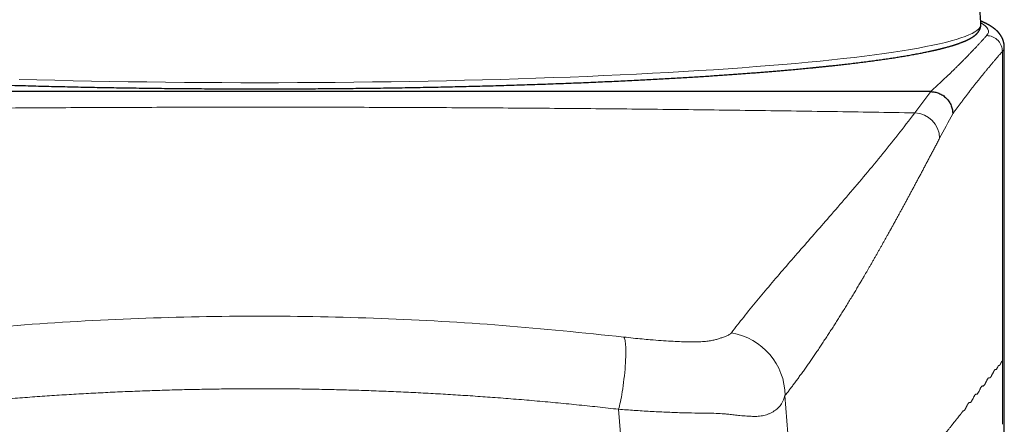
# Model space of a CAD drawing. Header units: millimetres. Extents: x 8 to 524, y 12 to 399.
# Tile 121 of 133: x 266 to 297, y 349 to 362. Entities that reach past the tile are written whole.
import ezdxf

# ---------------------------------------------------------------- set-up
doc = ezdxf.new("R2010")
doc.units = ezdxf.units.MM

msp = doc.modelspace()

# ---------------------------------------------------------------- linework, layer by layer
at = {"color": 7, "linetype": 'Continuous', "lineweight": 30}
for p, q in [((296.403, 361.883), (296.403, 361.883)), ((297.143, 263.012), (297.143, 361.154)), ((294.817, 359.749), (252.453, 359.749))]:
    msp.add_line(p, q, dxfattribs=at)
at = {"color": 252, "linetype": 'Continuous', "lineweight": 0}
for p, q in [((297.082, 361.018), (297.082, 351.238)), ((294.313, 359.077), (294.818, 359.749)), ((297.082, 349.247), (297.082, 351.237)), ((290.218, 350.152), (290.763, 343.248)), ((285.692, 340.51), (284.965, 349.721))]:
    msp.add_line(p, q, dxfattribs=at)
at = {"color": 252, "linetype": 'Continuous', "lineweight": 0, "flags": 128}
for points in [[(273.635, 360.031), (274.231, 360.032), (274.827, 360.034), (275.421, 360.037), (276.015, 360.041), (276.607, 360.047), (277.197, 360.054), (277.784, 360.062), (278.369, 360.072), (278.95, 360.082), (279.528, 360.094), (280.101, 360.107), (280.671, 360.122), (281.235, 360.137), (281.794, 360.154), (282.348, 360.172), (282.896, 360.191), (283.437, 360.211), (283.971, 360.232), (284.499, 360.255), (285.019, 360.278), (285.531, 360.303), (286.035, 360.329), (286.531, 360.356), (287.018, 360.383), (287.495, 360.412), (287.963, 360.442), (288.422, 360.473), (288.87, 360.505), (289.307, 360.538), (289.734, 360.571), (290.15, 360.606), (290.555, 360.641), (290.948, 360.678), (291.329, 360.715), (291.698, 360.753), (292.055, 360.791), (292.399, 360.831), (292.73, 360.871), (293.048, 360.912), (293.353, 360.953), (293.644, 360.995), (293.921, 361.038), (294.185, 361.081), (294.434, 361.125), (294.67, 361.169), (294.891, 361.214), (295.097, 361.259), (295.289, 361.305), (295.465, 361.351), (295.627, 361.398), (295.774, 361.445), (295.905, 361.492), (296.022, 361.539), (296.123, 361.586), (296.208, 361.634), (296.278, 361.682), (296.333, 361.73), (296.372, 361.778), (296.395, 361.827), (296.403, 361.875), (296.403, 361.883)], [(266.035, 360.137), (266.599, 360.122), (267.169, 360.107), (267.742, 360.094), (268.32, 360.082), (268.901, 360.072), (269.486, 360.062), (270.073, 360.054), (270.663, 360.047), (271.255, 360.041), (271.849, 360.037), (272.443, 360.034), (273.039, 360.032), (273.635, 360.031)]]:
    msp.add_lwpolyline(points, dxfattribs=at)
at = {"color": 252, "linetype": 'Continuous', "lineweight": 0}
for centre, radius, start, end in [((294.293, 358.271), 0.807, 0.33, 88.5703), ((334.492, 337.65), 44.466, 151.231, 152.3643), ((288.21, 350.148), 2.009, 0.1286, 80.9392)]:
    msp.add_arc(centre, radius, start, end, dxfattribs=at)
msp.add_ellipse((273.635, 361.652), major_axis=(23.007, 0), ratio=0.080972, start_param=6.211589, end_param=6.428162, dxfattribs=at)
at = {"color": 7, "linetype": 'Continuous', "lineweight": 30}
for points, knots in [([(296.403, 361.883), (296.401, 361.918), (296.395, 362.02), (296.384, 362.188), (296.37, 362.388), (296.354, 362.587), (296.336, 362.786), (296.316, 362.986), (296.295, 363.183), (296.28, 363.314), (296.272, 363.379)], [0, 0, 0, 0, 0.0703373, 0.2035415, 0.3367511, 0.4699669, 0.603188, 0.7364136, 0.8696432, 1, 1, 1, 1]), ([(250.867, 361.883), (250.867, 361.878), (250.867, 361.869), (250.867, 361.856), (250.867, 361.844), (250.868, 361.833), (250.869, 361.823), (250.87, 361.815), (250.871, 361.808), (250.872, 361.803), (250.873, 361.799), (250.874, 361.795), (250.875, 361.792), (250.875, 361.788), (250.876, 361.784), (250.878, 361.778), (250.879, 361.772), (250.882, 361.764), (250.884, 361.755), (250.887, 361.746), (250.891, 361.737), (250.894, 361.728), (250.898, 361.72), (250.902, 361.709), (250.908, 361.698), (250.915, 361.685), (250.922, 361.673), (250.929, 361.662), (250.936, 361.651), (250.943, 361.64), (250.951, 361.63), (250.958, 361.621), (250.965, 361.612), (250.972, 361.604), (250.979, 361.596), (250.986, 361.589), (250.992, 361.582), (250.999, 361.576), (251.006, 361.569), (251.013, 361.562), (251.02, 361.555), (251.028, 361.549), (251.034, 361.543), (251.04, 361.538), (251.046, 361.533), (251.052, 361.528), (251.058, 361.523), (251.064, 361.518), (251.071, 361.513), (251.079, 361.507), (251.086, 361.502), (251.092, 361.497), (251.099, 361.493), (251.104, 361.489), (251.109, 361.485), (251.114, 361.482), (251.118, 361.479), (251.122, 361.477), (251.128, 361.473), (251.134, 361.469), (251.142, 361.464), (251.15, 361.459), (251.159, 361.453), (251.167, 361.448), (251.176, 361.443), (251.184, 361.438), (251.193, 361.433), (251.201, 361.428), (251.21, 361.424), (251.218, 361.419), (251.227, 361.415), (251.235, 361.41), (251.244, 361.405), (251.253, 361.401), (251.262, 361.396), (251.272, 361.391), (251.283, 361.386), (251.293, 361.381), (251.302, 361.377), (251.31, 361.373), (251.319, 361.369), (251.327, 361.365), (251.336, 361.361), (251.347, 361.356), (251.358, 361.351), (251.371, 361.345), (251.385, 361.339), (251.399, 361.333), (251.418, 361.325), (251.442, 361.316), (251.471, 361.304), (251.5, 361.293), (251.528, 361.283), (251.557, 361.272), (251.584, 361.263), (251.608, 361.255), (251.63, 361.247), (251.651, 361.24), (251.672, 361.233), (251.694, 361.226), (251.717, 361.219), (251.741, 361.211), (251.765, 361.204), (251.791, 361.196), (251.818, 361.188), (251.845, 361.18), (251.873, 361.172), (251.9, 361.165), (251.925, 361.158), (251.948, 361.151), (251.972, 361.145), (251.996, 361.138), (252.02, 361.132), (252.043, 361.126), (252.063, 361.121), (252.081, 361.116), (252.096, 361.112), (252.11, 361.109), (252.122, 361.106), (252.134, 361.103), (252.148, 361.099), (252.165, 361.095), (252.187, 361.09), (252.214, 361.083), (252.246, 361.076), (252.283, 361.067), (252.321, 361.058), (252.361, 361.049), (252.402, 361.04), (252.445, 361.031), (252.49, 361.021), (252.538, 361.011), (252.589, 361), (252.643, 360.989), (252.702, 360.977), (252.767, 360.965), (252.827, 360.953), (252.877, 360.944), (252.915, 360.937), (252.951, 360.93), (252.982, 360.924), (253.01, 360.919), (253.035, 360.915), (253.059, 360.911), (253.079, 360.907), (253.096, 360.904), (253.111, 360.901), (253.122, 360.899), (253.132, 360.898), (253.141, 360.896), (253.151, 360.894), (253.16, 360.893), (253.172, 360.891), (253.187, 360.888), (253.206, 360.885), (253.227, 360.881), (253.25, 360.877), (253.277, 360.873), (253.307, 360.868), (253.339, 360.863), (253.374, 360.857), (253.424, 360.849), (253.489, 360.838), (253.59, 360.822), (253.715, 360.803), (253.873, 360.78), (254.043, 360.755), (254.226, 360.73), (254.414, 360.705), (254.584, 360.683), (254.732, 360.665), (254.854, 360.65), (254.975, 360.635), (255.095, 360.621), (255.209, 360.608), (255.318, 360.596), (255.42, 360.584), (255.522, 360.573), (255.606, 360.564), (255.674, 360.557), (255.725, 360.551), (255.776, 360.546), (255.826, 360.541), (255.874, 360.536), (255.922, 360.531), (255.97, 360.526), (256.016, 360.521), (256.058, 360.517), (256.094, 360.514), (256.123, 360.511), (256.142, 360.509), (256.153, 360.508), (256.159, 360.507), (256.164, 360.507), (256.167, 360.506), (256.17, 360.506), (256.178, 360.505), (256.192, 360.504), (256.213, 360.502), (256.24, 360.499), (256.271, 360.496), (256.307, 360.493), (256.347, 360.489), (256.393, 360.484), (256.443, 360.48), (256.497, 360.475), (256.555, 360.469), (256.615, 360.464), (256.68, 360.458), (256.749, 360.451), (256.822, 360.445), (256.9, 360.438), (256.982, 360.43), (257.068, 360.423), (257.156, 360.415), (257.244, 360.408), (257.334, 360.4), (257.427, 360.392), (257.524, 360.384), (257.625, 360.376), (257.731, 360.367), (257.84, 360.359), (258.003, 360.346), (258.222, 360.329), (258.499, 360.308), (258.783, 360.288), (259.074, 360.268), (259.371, 360.248), (259.66, 360.229), (259.941, 360.211), (260.212, 360.195), (260.487, 360.179), (260.768, 360.163), (261.054, 360.147), (261.344, 360.131), (261.649, 360.116), (261.97, 360.1), (262.307, 360.084), (262.649, 360.068), (262.997, 360.052), (263.34, 360.038), (263.676, 360.024), (264.006, 360.011), (264.34, 359.999), (264.679, 359.987), (265.023, 359.975), (265.371, 359.964), (265.723, 359.953), (266.068, 359.943), (266.404, 359.933), (266.732, 359.924), (267.063, 359.916), (267.397, 359.908), (267.735, 359.9), (268.076, 359.893), (268.42, 359.886), (268.766, 359.88), (269.116, 359.874), (269.468, 359.868), (269.824, 359.863), (270.18, 359.858), (270.536, 359.854), (270.893, 359.85), (271.253, 359.847), (271.616, 359.844), (271.982, 359.842), (272.349, 359.84), (272.714, 359.838), (273.078, 359.838), (273.44, 359.837), (273.8, 359.837), (274.158, 359.837), (274.514, 359.838), (274.868, 359.84), (275.219, 359.841), (275.568, 359.844), (275.913, 359.846), (276.253, 359.849), (276.589, 359.853), (276.923, 359.856), (277.275, 359.861), (277.644, 359.866), (278.032, 359.872), (278.415, 359.878), (278.794, 359.885), (279.17, 359.893), (279.535, 359.9), (279.892, 359.909), (280.238, 359.917), (280.581, 359.926), (280.92, 359.935), (281.255, 359.944), (281.586, 359.954), (281.913, 359.964), (282.241, 359.975), (282.569, 359.986), (282.898, 359.998), (283.223, 360.01), (283.543, 360.022), (283.858, 360.035), (284.164, 360.048), (284.461, 360.061), (284.75, 360.074), (285.034, 360.087), (285.313, 360.1), (285.587, 360.114), (285.855, 360.128), (286.117, 360.142), (286.375, 360.156), (286.629, 360.17), (286.879, 360.184), (287.123, 360.199), (287.361, 360.213), (287.591, 360.228), (287.815, 360.242), (288.032, 360.257), (288.243, 360.271), (288.447, 360.285), (288.645, 360.299), (288.836, 360.313), (289.021, 360.327), (289.2, 360.341), (289.374, 360.354), (289.546, 360.368), (289.718, 360.382), (289.889, 360.396), (290.053, 360.41), (290.21, 360.423), (290.387, 360.439), (290.583, 360.457), (290.797, 360.477), (290.944, 360.491), (291.026, 360.499), (291.044, 360.501), (291.059, 360.502), (291.071, 360.503), (291.08, 360.504), (291.086, 360.505), (291.093, 360.505), (291.101, 360.506), (291.112, 360.507), (291.126, 360.509), (291.144, 360.51), (291.167, 360.513), (291.196, 360.516), (291.228, 360.519), (291.265, 360.523), (291.306, 360.527), (291.35, 360.531), (291.397, 360.536), (291.447, 360.541), (291.501, 360.547), (291.558, 360.553), (291.617, 360.559), (291.676, 360.565), (291.736, 360.572), (291.837, 360.583), (291.978, 360.598), (292.169, 360.62), (292.368, 360.644), (292.573, 360.669), (292.771, 360.694), (292.962, 360.719), (293.147, 360.744), (293.328, 360.77), (293.503, 360.795), (293.673, 360.821), (293.837, 360.847), (294.001, 360.874), (294.164, 360.902), (294.326, 360.931), (294.482, 360.96), (294.63, 360.99), (294.739, 361.012), (294.81, 361.028), (294.847, 361.036), (294.881, 361.043), (294.912, 361.05), (294.941, 361.057), (294.968, 361.063), (294.992, 361.068), (295.014, 361.074), (295.034, 361.078), (295.052, 361.083), (295.068, 361.086), (295.082, 361.09), (295.093, 361.092), (295.1, 361.094), (295.105, 361.095), (295.111, 361.097), (295.118, 361.099), (295.127, 361.101), (295.137, 361.103), (295.149, 361.106), (295.162, 361.109), (295.176, 361.113), (295.191, 361.117), (295.207, 361.121), (295.222, 361.125), (295.238, 361.129), (295.264, 361.136), (295.302, 361.146), (295.345, 361.157), (295.382, 361.168), (295.415, 361.177), (295.446, 361.186), (295.477, 361.196), (295.503, 361.203), (295.523, 361.21), (295.539, 361.214), (295.553, 361.219), (295.566, 361.223), (295.578, 361.227), (295.59, 361.231), (295.603, 361.235), (295.617, 361.24), (295.632, 361.244), (295.648, 361.25), (295.67, 361.257), (295.699, 361.267), (295.732, 361.279), (295.763, 361.291), (295.791, 361.301), (295.818, 361.312), (295.842, 361.322), (295.867, 361.332), (295.891, 361.342), (295.914, 361.352), (295.938, 361.363), (295.96, 361.373), (295.979, 361.382), (295.994, 361.389), (296.005, 361.395), (296.017, 361.401), (296.029, 361.407), (296.04, 361.413), (296.052, 361.419), (296.063, 361.425), (296.074, 361.431), (296.085, 361.438), (296.096, 361.444), (296.108, 361.451), (296.119, 361.458), (296.13, 361.465), (296.139, 361.471), (296.148, 361.477), (296.155, 361.482), (296.163, 361.487), (296.172, 361.493), (296.18, 361.499), (296.189, 361.505), (296.196, 361.511), (296.203, 361.516), (296.209, 361.521), (296.215, 361.525), (296.22, 361.529), (296.225, 361.533), (296.23, 361.538), (296.235, 361.542), (296.241, 361.547), (296.248, 361.553), (296.255, 361.56), (296.263, 361.568), (296.271, 361.576), (296.278, 361.583), (296.285, 361.59), (296.291, 361.597), (296.298, 361.604), (296.305, 361.613), (296.313, 361.622), (296.32, 361.632), (296.327, 361.641), (296.334, 361.651), (296.34, 361.66), (296.346, 361.669), (296.351, 361.678), (296.356, 361.687), (296.361, 361.696), (296.366, 361.705), (296.37, 361.714), (296.374, 361.723), (296.377, 361.73), (296.379, 361.736), (296.381, 361.741), (296.383, 361.747), (296.385, 361.753), (296.387, 361.759), (296.389, 361.766), (296.391, 361.772), (296.393, 361.779), (296.394, 361.786), (296.396, 361.794), (296.398, 361.802), (296.399, 361.81), (296.4, 361.818), (296.401, 361.825), (296.401, 361.83), (296.402, 361.836), (296.402, 361.841), (296.403, 361.847), (296.403, 361.854), (296.403, 361.863), (296.403, 361.872), (296.403, 361.879), (296.403, 361.883)], [0, 0, 0, 0, 0.001065, 0.002048, 0.00295, 0.00377, 0.004506, 0.005148, 0.005694, 0.006055, 0.006358, 0.006618, 0.006896, 0.007197, 0.007521, 0.007868, 0.008457, 0.009102, 0.009794, 0.01052, 0.011282, 0.01206, 0.012785, 0.013454, 0.014685, 0.015868, 0.016997, 0.018058, 0.019098, 0.020162, 0.021277, 0.022207, 0.023119, 0.023981, 0.024845, 0.025746, 0.02648, 0.027251, 0.028062, 0.028913, 0.02979, 0.030594, 0.031308, 0.031934, 0.03254, 0.033163, 0.033789, 0.034457, 0.035205, 0.036034, 0.036687, 0.03737, 0.037996, 0.038547, 0.039024, 0.03942, 0.039787, 0.040205, 0.040675, 0.041305, 0.04201, 0.04279, 0.0436, 0.044363, 0.04508, 0.045878, 0.046608, 0.047272, 0.047963, 0.048734, 0.049397, 0.05011, 0.05085, 0.051555, 0.052221, 0.053101, 0.053904, 0.054635, 0.055323, 0.055975, 0.056589, 0.057176, 0.057822, 0.058584, 0.059434, 0.060371, 0.061335, 0.062294, 0.063247, 0.065195, 0.067109, 0.068958, 0.070742, 0.072478, 0.074189, 0.075508, 0.076764, 0.077952, 0.079106, 0.080345, 0.081682, 0.082906, 0.084201, 0.085563, 0.086947, 0.088342, 0.08975, 0.09117, 0.092294, 0.093425, 0.094563, 0.095709, 0.096844, 0.097899, 0.09887, 0.099613, 0.100297, 0.100923, 0.10149, 0.101999, 0.102485, 0.10333, 0.104276, 0.105321, 0.10684, 0.108395, 0.10998, 0.111595, 0.113274, 0.114988, 0.116772, 0.118638, 0.120585, 0.122614, 0.124724, 0.127173, 0.129723, 0.1311, 0.132468, 0.133732, 0.134769, 0.135718, 0.136581, 0.137357, 0.138046, 0.138648, 0.139096, 0.139479, 0.139798, 0.140086, 0.140386, 0.1407, 0.141034, 0.14156, 0.142165, 0.14285, 0.143615, 0.144475, 0.145418, 0.146442, 0.14755, 0.148739, 0.151172, 0.153612, 0.157987, 0.162385, 0.167411, 0.172466, 0.177551, 0.182666, 0.185844, 0.188947, 0.191977, 0.194931, 0.197812, 0.200315, 0.20276, 0.205145, 0.207472, 0.208667, 0.209845, 0.211008, 0.212154, 0.213262, 0.214296, 0.215438, 0.216473, 0.217401, 0.218221, 0.218934, 0.219273, 0.219514, 0.219651, 0.219714, 0.219783, 0.219863, 0.219953, 0.220312, 0.22078, 0.221356, 0.222041, 0.222834, 0.223718, 0.224707, 0.225801, 0.226999, 0.228199, 0.229487, 0.230865, 0.232333, 0.233889, 0.235504, 0.237206, 0.238993, 0.240867, 0.242612, 0.244426, 0.246309, 0.24826, 0.25028, 0.252369, 0.254525, 0.25671, 0.261946, 0.267227, 0.272552, 0.277923, 0.283339, 0.2888, 0.293516, 0.298266, 0.303049, 0.307865, 0.312714, 0.317597, 0.322512, 0.327957, 0.333443, 0.338968, 0.344533, 0.350139, 0.355241, 0.360375, 0.365542, 0.370742, 0.375974, 0.38124, 0.386538, 0.391868, 0.396683, 0.401524, 0.406392, 0.411286, 0.416207, 0.421154, 0.426127, 0.431116, 0.436131, 0.441172, 0.44624, 0.451334, 0.456363, 0.461417, 0.466496, 0.471596, 0.476783, 0.481944, 0.487079, 0.492187, 0.49727, 0.502326, 0.507356, 0.51235, 0.517317, 0.522259, 0.527174, 0.532064, 0.536841, 0.541593, 0.54632, 0.551022, 0.556587, 0.562116, 0.56761, 0.573069, 0.578492, 0.583879, 0.588989, 0.594066, 0.599111, 0.604124, 0.609104, 0.614052, 0.618968, 0.623851, 0.628933, 0.633978, 0.638989, 0.643964, 0.648903, 0.653807, 0.658472, 0.663103, 0.667703, 0.672269, 0.676804, 0.681225, 0.685615, 0.689974, 0.694296, 0.698633, 0.702889, 0.707065, 0.71116, 0.715174, 0.719108, 0.722961, 0.726733, 0.730425, 0.734036, 0.737566, 0.741016, 0.744385, 0.747674, 0.751198, 0.754625, 0.757953, 0.761185, 0.764319, 0.768956, 0.773541, 0.778075, 0.778528, 0.778918, 0.779246, 0.779511, 0.779714, 0.779854, 0.779949, 0.780127, 0.780372, 0.780684, 0.781062, 0.7816, 0.782231, 0.782958, 0.783778, 0.784694, 0.785703, 0.786755, 0.787893, 0.789117, 0.790428, 0.791805, 0.793188, 0.794571, 0.795955, 0.800304, 0.804654, 0.809837, 0.815021, 0.820209, 0.825265, 0.830323, 0.835384, 0.840444, 0.845492, 0.850525, 0.855543, 0.861045, 0.86653, 0.871997, 0.877446, 0.882877, 0.884407, 0.885862, 0.887231, 0.888516, 0.889716, 0.890812, 0.891827, 0.89276, 0.893611, 0.89438, 0.895068, 0.895674, 0.896198, 0.89644, 0.89666, 0.896893, 0.897202, 0.897587, 0.898048, 0.898558, 0.899139, 0.899788, 0.900491, 0.901199, 0.901909, 0.902622, 0.903338, 0.905604, 0.907897, 0.909533, 0.911155, 0.912765, 0.914361, 0.915932, 0.916805, 0.917622, 0.918385, 0.919092, 0.919747, 0.920433, 0.921146, 0.921922, 0.922763, 0.923667, 0.924615, 0.926683, 0.928677, 0.930599, 0.932476, 0.934122, 0.935746, 0.937383, 0.939039, 0.940717, 0.942424, 0.94412, 0.945738, 0.946604, 0.947503, 0.948434, 0.949397, 0.950348, 0.951247, 0.95224, 0.953161, 0.954075, 0.95505, 0.956084, 0.957116, 0.958116, 0.959094, 0.959755, 0.960467, 0.961231, 0.962046, 0.962905, 0.963764, 0.964546, 0.96525, 0.965876, 0.966431, 0.966978, 0.967496, 0.968018, 0.968565, 0.969183, 0.969875, 0.970856, 0.971828, 0.972741, 0.973594, 0.974399, 0.97518, 0.975938, 0.976908, 0.97794, 0.97897, 0.979938, 0.980878, 0.98181, 0.982753, 0.983523, 0.98432, 0.985139, 0.985976, 0.986795, 0.987529, 0.988189, 0.988627, 0.989079, 0.989545, 0.990025, 0.990522, 0.991075, 0.991557, 0.992082, 0.992649, 0.993258, 0.993909, 0.994567, 0.995152, 0.995662, 0.996097, 0.996459, 0.996831, 0.997257, 0.997829, 0.998477, 0.9992, 1, 1, 1, 1]), ([(297.142, 361.153), (297.142, 361.158), (297.142, 361.167), (297.141, 361.181), (297.141, 361.192), (297.14, 361.202), (297.139, 361.21), (297.139, 361.216), (297.138, 361.222), (297.138, 361.229), (297.137, 361.237), (297.135, 361.248), (297.133, 361.261), (297.13, 361.276), (297.127, 361.291), (297.124, 361.304), (297.121, 361.315), (297.119, 361.325), (297.117, 361.334), (297.114, 361.341), (297.112, 361.348), (297.11, 361.355), (297.108, 361.362), (297.106, 361.368), (297.103, 361.375), (297.101, 361.382), (297.097, 361.391), (297.094, 361.399), (297.091, 361.408), (297.088, 361.415), (297.085, 361.422), (297.082, 361.428), (297.079, 361.434), (297.076, 361.44), (297.073, 361.446), (297.07, 361.452), (297.067, 361.459), (297.063, 361.466), (297.059, 361.474), (297.055, 361.48), (297.052, 361.486), (297.049, 361.491), (297.047, 361.495), (297.044, 361.5), (297.04, 361.506), (297.035, 361.514), (297.03, 361.523), (297.025, 361.531), (297.019, 361.539), (297.014, 361.546), (297.009, 361.553), (297.004, 361.56), (297, 361.566), (296.995, 361.573), (296.988, 361.581), (296.981, 361.59), (296.974, 361.598), (296.967, 361.606), (296.961, 361.614), (296.955, 361.621), (296.949, 361.627), (296.943, 361.633), (296.937, 361.64), (296.93, 361.647), (296.922, 361.655), (296.914, 361.664), (296.905, 361.672), (296.895, 361.682), (296.883, 361.692), (296.871, 361.703), (296.859, 361.713), (296.848, 361.723), (296.837, 361.731), (296.827, 361.74), (296.817, 361.747), (296.804, 361.757), (296.788, 361.768), (296.77, 361.782), (296.75, 361.795), (296.729, 361.809), (296.708, 361.822), (296.689, 361.833), (296.673, 361.843), (296.66, 361.85), (296.648, 361.857), (296.637, 361.863), (296.628, 361.868), (296.62, 361.872), (296.612, 361.877), (296.603, 361.881), (296.595, 361.885), (296.588, 361.889), (296.58, 361.893), (296.572, 361.897), (296.564, 361.902), (296.554, 361.906), (296.544, 361.911), (296.535, 361.915), (296.527, 361.919), (296.52, 361.923), (296.513, 361.926), (296.507, 361.929), (296.501, 361.932), (296.493, 361.935), (296.485, 361.939), (296.476, 361.943), (296.467, 361.947), (296.459, 361.951), (296.451, 361.954), (296.444, 361.957), (296.438, 361.96), (296.431, 361.962), (296.423, 361.966), (296.415, 361.969), (296.406, 361.973), (296.4, 361.975), (296.397, 361.976)], [0, 0, 0, 0, 0.009922, 0.018675, 0.026258, 0.032668, 0.037905, 0.041302, 0.045171, 0.049802, 0.055196, 0.061352, 0.071801, 0.082234, 0.092171, 0.101406, 0.1095, 0.116437, 0.122233, 0.127536, 0.132679, 0.137662, 0.142487, 0.147482, 0.151916, 0.157356, 0.163801, 0.170896, 0.177338, 0.183006, 0.1879, 0.193202, 0.198245, 0.203118, 0.20782, 0.212505, 0.218072, 0.22467, 0.2312, 0.237008, 0.242024, 0.24625, 0.249743, 0.253672, 0.259558, 0.26672, 0.275024, 0.282864, 0.289771, 0.297701, 0.304794, 0.311058, 0.316696, 0.323901, 0.332671, 0.342622, 0.351967, 0.360482, 0.369524, 0.377529, 0.384523, 0.391368, 0.399851, 0.40879, 0.418687, 0.429613, 0.441005, 0.452392, 0.467634, 0.482768, 0.497693, 0.511719, 0.524605, 0.536993, 0.549052, 0.561073, 0.582243, 0.60446, 0.627806, 0.652333, 0.676762, 0.70046, 0.715609, 0.730274, 0.743887, 0.756354, 0.764372, 0.773276, 0.782869, 0.791878, 0.800072, 0.808257, 0.81648, 0.824747, 0.833365, 0.843421, 0.855007, 0.863664, 0.87208, 0.879615, 0.886267, 0.892194, 0.898465, 0.905281, 0.913922, 0.923307, 0.932634, 0.941016, 0.948455, 0.954949, 0.960775, 0.967416, 0.974895, 0.983215, 0.992216, 1, 1, 1, 1]), ([(294.818, 359.749), (294.861, 359.746), (294.948, 359.741), (295.078, 359.701), (295.203, 359.636), (295.314, 359.545), (295.405, 359.434), (295.469, 359.309), (295.508, 359.18), (295.512, 359.093), (295.515, 359.051)], [0, 0, 0, 0, 0.1166718, 0.2402671, 0.3689398, 0.5002906, 0.631601, 0.760156, 0.8835665, 1, 1, 1, 1])]:
    msp.add_open_spline(points, degree=3, knots=knots, dxfattribs=at)
at = {"color": 252, "linetype": 'Continuous', "lineweight": 0}
for points, knots in [([(294.816, 359.749), (294.847, 359.777), (294.91, 359.834), (295.002, 359.919), (295.092, 360.004), (295.182, 360.088), (295.27, 360.171), (295.356, 360.254), (295.439, 360.333), (295.519, 360.411), (295.595, 360.485), (295.67, 360.558), (295.743, 360.632), (295.816, 360.704), (295.887, 360.777), (295.958, 360.848), (296.027, 360.92), (296.095, 360.99), (296.162, 361.06), (296.228, 361.13), (296.292, 361.198), (296.353, 361.264), (296.412, 361.329), (296.47, 361.392), (296.527, 361.456), (296.565, 361.498), (296.584, 361.519)], [0, 0, 0, 0, 0.048433, 0.096525, 0.144276, 0.191686, 0.238756, 0.285484, 0.331872, 0.374094, 0.416031, 0.457681, 0.499044, 0.540122, 0.580913, 0.621417, 0.661636, 0.701568, 0.741215, 0.780575, 0.819648, 0.856227, 0.892552, 0.928622, 0.964438, 1, 1, 1, 1]), ([(296.584, 361.519), (296.646, 361.512), (296.743, 361.501), (296.859, 361.438), (296.939, 361.374), (297.003, 361.293), (297.065, 361.177), (297.076, 361.08), (297.082, 361.018)], [0, 0, 0, 0, 0.2394507, 0.3683567, 0.5, 0.6316433, 0.7605493, 1, 1, 1, 1]), ([(297.082, 361.018), (297.061, 360.993), (297.018, 360.944), (296.952, 360.869), (296.887, 360.793), (296.821, 360.716), (296.754, 360.637), (296.687, 360.557), (296.621, 360.477), (296.556, 360.399), (296.493, 360.322), (296.43, 360.243), (296.366, 360.164), (296.301, 360.083), (296.237, 360.001), (296.171, 359.918), (296.106, 359.834), (296.04, 359.748), (295.973, 359.662), (295.906, 359.574), (295.84, 359.487), (295.775, 359.4), (295.71, 359.314), (295.645, 359.227), (295.58, 359.139), (295.537, 359.08), (295.515, 359.05)], [0, 0, 0, 0, 0.04121, 0.082757, 0.12464, 0.16686, 0.209416, 0.252309, 0.295539, 0.335462, 0.375668, 0.416157, 0.456929, 0.497985, 0.539323, 0.580944, 0.622848, 0.665036, 0.707507, 0.75026, 0.793297, 0.834134, 0.875223, 0.916564, 0.958156, 1, 1, 1, 1]), ([(297.136, 361.153), (297.137, 361.138), (297.141, 361.093), (297.106, 361.047), (297.082, 361.018)], [0, 0, 0, 0, 0.337741, 1, 1, 1, 1]), ([(252.96, 359.077), (253.824, 359.092), (255.551, 359.121), (258.142, 359.157), (260.735, 359.188), (263.329, 359.214), (265.908, 359.234), (268.472, 359.248), (271.021, 359.256), (273.57, 359.259), (276.137, 359.257), (278.72, 359.248), (281.321, 359.234), (283.921, 359.214), (286.521, 359.189), (289.119, 359.157), (291.716, 359.121), (293.447, 359.092), (294.313, 359.077)], [0, 0, 0, 0, 0.062645, 0.12532, 0.188021, 0.250744, 0.313483, 0.375115, 0.436755, 0.498399, 0.560043, 0.622941, 0.685831, 0.748708, 0.811567, 0.874405, 0.937218, 1, 1, 1, 1]), ([(288.526, 352.131), (288.654, 352.299), (288.911, 352.633), (289.325, 353.141), (289.755, 353.654), (290.202, 354.175), (290.663, 354.704), (291.135, 355.244), (291.633, 355.813), (292.155, 356.415), (292.697, 357.052), (293.241, 357.707), (293.782, 358.379), (294.136, 358.844), (294.313, 359.077)], [0, 0, 0, 0, 0.0800016, 0.1599993, 0.2399951, 0.3199908, 0.3999879, 0.4799875, 0.5599909, 0.6479981, 0.7360057, 0.8240106, 0.9120096, 1, 1, 1, 1]), ([(295.099, 358.275), (295.078, 358.235), (295.036, 358.154), (294.972, 358.034), (294.91, 357.915), (294.847, 357.797), (294.786, 357.68), (294.725, 357.566), (294.665, 357.453), (294.606, 357.341), (294.547, 357.229), (294.487, 357.117), (294.428, 357.006), (294.369, 356.896), (294.311, 356.787), (294.253, 356.679), (294.195, 356.572), (294.138, 356.466), (294.081, 356.362), (294.025, 356.258), (293.969, 356.155), (293.914, 356.054), (293.859, 355.953), (293.805, 355.853), (293.749, 355.752), (293.692, 355.648), (293.634, 355.542), (293.576, 355.438), (293.519, 355.334), (293.464, 355.235), (293.411, 355.141), (293.36, 355.05), (293.31, 354.961), (293.261, 354.872), (293.211, 354.785), (293.162, 354.698), (293.112, 354.61), (293.061, 354.521), (293.009, 354.429), (292.958, 354.339), (292.906, 354.25), (292.857, 354.165), (292.809, 354.082), (292.763, 354.003), (292.73, 353.947), (292.711, 353.915), (292.706, 353.905), (292.7, 353.896), (292.695, 353.886), (292.689, 353.877), (292.684, 353.869), (292.681, 353.862), (292.677, 353.857), (292.674, 353.851), (292.67, 353.844), (292.666, 353.837), (292.661, 353.83), (292.638, 353.79), (292.588, 353.705), (292.512, 353.578), (292.43, 353.44), (292.345, 353.299), (292.258, 353.157), (292.17, 353.012), (292.082, 352.869), (291.995, 352.729), (291.908, 352.59), (291.821, 352.453), (291.735, 352.318), (291.648, 352.182), (291.56, 352.047), (291.471, 351.911), (291.382, 351.777), (291.294, 351.646), (291.207, 351.516), (291.12, 351.389), (291.034, 351.264), (290.948, 351.14), (290.862, 351.019), (290.777, 350.9), (290.692, 350.783), (290.61, 350.67), (290.529, 350.561), (290.451, 350.456), (290.373, 350.353), (290.296, 350.252), (290.244, 350.185), (290.218, 350.152)], [0, 0, 0, 0, 0.013039, 0.025986, 0.038843, 0.051608, 0.064282, 0.076641, 0.088912, 0.101095, 0.11319, 0.125441, 0.137601, 0.149669, 0.161645, 0.17353, 0.185324, 0.197025, 0.208635, 0.220154, 0.231581, 0.242916, 0.25416, 0.265312, 0.276373, 0.288434, 0.300384, 0.312223, 0.323952, 0.335569, 0.346035, 0.356409, 0.366691, 0.376882, 0.386981, 0.396988, 0.406904, 0.417706, 0.428397, 0.438978, 0.449447, 0.459806, 0.469374, 0.478846, 0.488221, 0.489369, 0.490516, 0.491662, 0.492806, 0.493944, 0.495007, 0.495695, 0.496384, 0.497097, 0.497854, 0.498679, 0.499591, 0.500592, 0.513211, 0.530217, 0.547146, 0.563998, 0.582191, 0.600294, 0.618308, 0.636231, 0.654064, 0.671807, 0.68946, 0.707023, 0.725327, 0.743531, 0.761637, 0.779644, 0.797552, 0.815362, 0.833073, 0.850686, 0.8682, 0.885616, 0.902933, 0.920152, 0.936296, 0.952353, 0.968323, 0.984205, 1, 1, 1, 1]), ([(262.141, 352.001), (263.417, 352.133), (265.959, 352.397), (269.798, 352.61), (273.635, 352.686), (277.472, 352.61), (281.311, 352.397), (283.853, 352.133), (285.129, 352.001)], [0, 0, 0, 0, 0.167672, 0.334139, 0.5, 0.665861, 0.832328, 1, 1, 1, 1]), ([(284.965, 349.721), (284.984, 349.795), (285.024, 349.954), (285.084, 350.28), (285.139, 350.673), (285.179, 351.092), (285.196, 351.472), (285.19, 351.758), (285.167, 351.939), (285.141, 351.981), (285.129, 352.001)], [0, 0, 0, 0, 0.106079, 0.226851, 0.359877, 0.5, 0.640123, 0.773149, 0.893921, 1, 1, 1, 1]), ([(285.129, 352.001), (285.23, 351.99), (285.426, 351.968), (285.705, 351.94), (286.002, 351.913), (286.308, 351.889), (286.614, 351.87), (286.887, 351.857), (287.14, 351.848), (287.376, 351.845), (287.579, 351.852), (287.755, 351.868), (287.908, 351.891), (288.035, 351.921), (288.144, 351.954), (288.253, 351.991), (288.364, 352.032), (288.467, 352.077), (288.506, 352.113), (288.526, 352.131)], [0, 0, 0, 0, 0.0408602, 0.0798801, 0.1173938, 0.1711903, 0.2227279, 0.2726338, 0.3221443, 0.3732938, 0.4292607, 0.4913017, 0.5566035, 0.6222953, 0.6885143, 0.7582056, 0.8360288, 0.9179088, 1, 1, 1, 1]), ([(297.082, 351.237), (297.079, 351.238), (297.074, 351.24), (297.064, 351.233), (297.057, 351.223), (297.053, 351.216), (297.051, 351.214), (297.051, 351.213), (297.05, 351.211), (297.049, 351.209), (297.047, 351.205), (297.043, 351.198), (297.039, 351.188), (297.034, 351.178), (297.028, 351.168), (297.023, 351.157), (297.018, 351.147), (297.014, 351.138), (297.01, 351.131), (297.005, 351.123), (297, 351.115), (296.995, 351.11), (296.99, 351.107), (296.986, 351.108), (296.981, 351.108), (296.977, 351.108), (296.972, 351.108), (296.967, 351.106), (296.962, 351.102), (296.958, 351.097), (296.953, 351.09), (296.948, 351.081), (296.941, 351.07), (296.934, 351.055), (296.926, 351.039), (296.918, 351.022), (296.91, 351.008), (296.903, 350.995), (296.898, 350.988), (296.894, 350.983), (296.892, 350.98), (296.889, 350.978), (296.886, 350.976), (296.884, 350.976), (296.882, 350.975), (296.877, 350.978), (296.87, 350.979), (296.86, 350.979), (296.85, 350.973), (296.841, 350.965), (296.832, 350.955), (296.824, 350.944), (296.816, 350.931), (296.807, 350.915), (296.797, 350.896), (296.786, 350.875), (296.775, 350.852), (296.764, 350.828), (296.753, 350.806), (296.743, 350.787), (296.734, 350.771), (296.726, 350.757), (296.719, 350.746), (296.713, 350.738), (296.707, 350.73), (296.7, 350.723), (296.693, 350.717), (296.688, 350.714), (296.683, 350.713), (296.679, 350.715), (296.675, 350.717), (296.67, 350.718), (296.662, 350.719), (296.652, 350.717), (296.639, 350.709), (296.626, 350.694), (296.612, 350.673), (296.601, 350.655), (296.595, 350.643), (296.593, 350.639), (296.591, 350.635), (296.589, 350.631), (296.588, 350.629), (296.587, 350.627), (296.585, 350.623), (296.582, 350.617), (296.577, 350.607), (296.572, 350.596), (296.566, 350.584), (296.561, 350.573), (296.556, 350.563), (296.551, 350.554), (296.548, 350.547), (296.544, 350.54), (296.541, 350.534), (296.538, 350.528), (296.535, 350.523), (296.532, 350.518), (296.53, 350.513), (296.527, 350.508), (296.52, 350.496), (296.508, 350.478), (296.492, 350.461), (296.478, 350.453), (296.465, 350.454), (296.453, 350.459), (296.44, 350.453), (296.427, 350.442), (296.414, 350.426), (296.402, 350.406), (296.39, 350.383), (296.376, 350.358), (296.362, 350.328), (296.348, 350.3), (296.335, 350.273), (296.321, 350.248), (296.306, 350.225), (296.293, 350.208), (296.282, 350.198), (296.273, 350.194), (296.266, 350.192), (296.259, 350.195), (296.252, 350.197), (296.245, 350.196), (296.237, 350.194), (296.227, 350.187), (296.217, 350.176), (296.207, 350.162), (296.197, 350.147), (296.186, 350.127), (296.174, 350.103), (296.161, 350.079), (296.15, 350.055), (296.14, 350.035), (296.13, 350.016), (296.122, 350), (296.115, 349.988), (296.109, 349.979), (296.105, 349.972), (296.102, 349.967), (296.098, 349.962), (296.095, 349.957), (296.09, 349.952), (296.085, 349.946), (296.079, 349.94), (296.074, 349.936), (296.069, 349.933), (296.065, 349.932), (296.061, 349.933), (296.05, 349.938), (296.038, 349.937), (296.025, 349.929), (296.018, 349.922), (296.01, 349.914), (296.003, 349.904), (295.994, 349.891), (295.986, 349.877), (295.978, 349.864), (295.973, 349.853), (295.97, 349.848), (295.968, 349.845), (295.967, 349.842), (295.965, 349.837), (295.962, 349.831), (295.958, 349.824), (295.955, 349.817), (295.951, 349.81), (295.947, 349.802), (295.943, 349.793), (295.939, 349.785), (295.936, 349.778), (295.933, 349.772), (295.928, 349.763), (295.922, 349.75), (295.914, 349.736), (295.906, 349.722), (295.898, 349.709), (295.889, 349.697), (295.881, 349.688), (295.873, 349.681), (295.866, 349.676), (295.859, 349.673), (295.852, 349.672), (295.846, 349.675), (295.839, 349.67), (295.832, 349.655), (295.825, 349.644), (295.82, 349.641), (295.816, 349.641), (295.811, 349.637), (295.806, 349.629), (295.802, 349.621), (295.8, 349.615), (295.798, 349.613), (295.796, 349.609), (295.794, 349.605), (295.791, 349.601), (295.787, 349.596), (295.784, 349.591), (295.78, 349.587), (295.778, 349.584), (295.777, 349.582), (295.776, 349.581), (295.774, 349.579), (295.773, 349.577), (295.763, 349.565), (295.737, 349.533), (295.695, 349.481), (295.661, 349.438), (295.641, 349.414), (295.636, 349.408), (295.634, 349.405), (295.632, 349.403), (295.631, 349.401), (295.627, 349.397), (295.621, 349.389), (295.613, 349.379), (295.603, 349.367), (295.592, 349.353), (295.579, 349.337), (295.566, 349.319), (295.55, 349.3), (295.533, 349.279), (295.515, 349.256), (295.496, 349.231), (295.475, 349.205), (295.452, 349.176), (295.428, 349.146), (295.403, 349.114), (295.376, 349.08), (295.347, 349.043), (295.316, 349.004), (295.283, 348.963), (295.249, 348.92), (295.214, 348.875), (295.178, 348.829), (295.141, 348.783), (295.115, 348.751), (295.102, 348.734), (295.1, 348.732), (295.099, 348.73), (295.097, 348.728), (295.096, 348.726), (295.095, 348.725), (295.091, 348.72), (295.083, 348.71), (295.058, 348.678), (295.001, 348.606), (294.813, 348.369), (294.403, 347.85), (294.026, 347.373), (293.784, 347.067)], [0, 0, 0, 0, 0.002561, 0.005384, 0.008477, 0.009194, 0.009375, 0.009522, 0.009749, 0.010058, 0.010448, 0.01169, 0.013384, 0.014726, 0.016259, 0.017982, 0.019569, 0.020875, 0.022092, 0.02322, 0.025058, 0.026599, 0.027843, 0.029105, 0.0306, 0.032096, 0.033552, 0.035021, 0.036556, 0.037915, 0.039081, 0.040782, 0.042744, 0.044968, 0.047445, 0.049832, 0.052321, 0.054431, 0.056165, 0.056974, 0.057899, 0.058737, 0.05949, 0.060157, 0.060738, 0.061363, 0.064492, 0.067526, 0.070625, 0.073518, 0.075974, 0.078166, 0.080648, 0.083418, 0.086479, 0.089671, 0.093126, 0.096691, 0.1, 0.103039, 0.105807, 0.108306, 0.110534, 0.111941, 0.113746, 0.116112, 0.118173, 0.119931, 0.1211, 0.122115, 0.123591, 0.125067, 0.126543, 0.130735, 0.134368, 0.138288, 0.142609, 0.147263, 0.147902, 0.148547, 0.149199, 0.149858, 0.150095, 0.150188, 0.150746, 0.151754, 0.153213, 0.155123, 0.156629, 0.158332, 0.159959, 0.161105, 0.162208, 0.16327, 0.16429, 0.165188, 0.166051, 0.166879, 0.167672, 0.16843, 0.169211, 0.174479, 0.17937, 0.183425, 0.187189, 0.190886, 0.194865, 0.198664, 0.202697, 0.20674, 0.209986, 0.213935, 0.218715, 0.223156, 0.226218, 0.231097, 0.235566, 0.239626, 0.243279, 0.245619, 0.247806, 0.249696, 0.251889, 0.254038, 0.256156, 0.259539, 0.262915, 0.265458, 0.26842, 0.271803, 0.275606, 0.279831, 0.283047, 0.28611, 0.288958, 0.291589, 0.294005, 0.295267, 0.29646, 0.297586, 0.298644, 0.299634, 0.300754, 0.302531, 0.304407, 0.306071, 0.307525, 0.308769, 0.309879, 0.311446, 0.318828, 0.320838, 0.322954, 0.325201, 0.327578, 0.330086, 0.332726, 0.335497, 0.336758, 0.337729, 0.337934, 0.338379, 0.339066, 0.339995, 0.341164, 0.342107, 0.343165, 0.344336, 0.345621, 0.34702, 0.347972, 0.348833, 0.34967, 0.352266, 0.354601, 0.356683, 0.359413, 0.362048, 0.364589, 0.367037, 0.369199, 0.371285, 0.373294, 0.375228, 0.377077, 0.379724, 0.381525, 0.383063, 0.384324, 0.38567, 0.387148, 0.388763, 0.389178, 0.389486, 0.390083, 0.390875, 0.391793, 0.392836, 0.394023, 0.395339, 0.395705, 0.39608, 0.396464, 0.396857, 0.397258, 0.397781, 0.406037, 0.420782, 0.435526, 0.437456, 0.43903, 0.439462, 0.439929, 0.44043, 0.440965, 0.443096, 0.445643, 0.448607, 0.451987, 0.455783, 0.459995, 0.464624, 0.469723, 0.475247, 0.481195, 0.487568, 0.494366, 0.501589, 0.509237, 0.51731, 0.526223, 0.535602, 0.545447, 0.555759, 0.566537, 0.577781, 0.588785, 0.600202, 0.600698, 0.601125, 0.601551, 0.601977, 0.602403, 0.602829, 0.603255, 0.605599, 0.609784, 0.626769, 0.657099, 0.780191, 1, 1, 1, 1]), ([(284.965, 349.721), (284.744, 349.746), (284.303, 349.796), (283.639, 349.865), (282.976, 349.93), (282.313, 349.99), (281.649, 350.046), (280.999, 350.096), (280.361, 350.141), (279.735, 350.182), (279.11, 350.218), (278.485, 350.251), (277.859, 350.28), (277.234, 350.304), (276.608, 350.325), (275.983, 350.342), (275.358, 350.355), (274.736, 350.364), (274.118, 350.368), (273.504, 350.37), (272.89, 350.367), (272.272, 350.36), (271.65, 350.35), (271.025, 350.335), (270.399, 350.317), (269.774, 350.294), (269.152, 350.268), (268.534, 350.238), (267.92, 350.205), (267.306, 350.168), (266.687, 350.126), (266.065, 350.081), (265.438, 350.031), (264.811, 349.977), (264.184, 349.919), (263.558, 349.857), (262.931, 349.792), (262.514, 349.745), (262.305, 349.721)], [0, 0, 0, 0, 0.029547, 0.059045, 0.088495, 0.117901, 0.147266, 0.176594, 0.204214, 0.231806, 0.259371, 0.286914, 0.314437, 0.341941, 0.369431, 0.396908, 0.424375, 0.451834, 0.478799, 0.505762, 0.532725, 0.559691, 0.587154, 0.614625, 0.642106, 0.669602, 0.697114, 0.724152, 0.751212, 0.778295, 0.805403, 0.833094, 0.860817, 0.888574, 0.916369, 0.944203, 0.972079, 1, 1, 1, 1]), ([(290.218, 350.152), (290.188, 350.061), (290.13, 349.886), (289.972, 349.728), (289.843, 349.642), (289.763, 349.599), (289.68, 349.564), (289.594, 349.536), (289.507, 349.516), (289.418, 349.503), (289.315, 349.497), (289.18, 349.497), (289.006, 349.505), (288.812, 349.523), (288.623, 349.543), (288.456, 349.561), (288.271, 349.582), (288.039, 349.595), (287.728, 349.6), (287.363, 349.602), (286.939, 349.61), (286.469, 349.629), (285.97, 349.654), (285.469, 349.684), (285.131, 349.709), (284.965, 349.721)], [0, 0, 0, 0, 0.091146, 0.175678, 0.202434, 0.228488, 0.25385, 0.278531, 0.302544, 0.325902, 0.349727, 0.383109, 0.426049, 0.472623, 0.511168, 0.543729, 0.570311, 0.61488, 0.663104, 0.71518, 0.771262, 0.832413, 0.89065, 0.946364, 1, 1, 1, 1])]:
    msp.add_open_spline(points, degree=3, knots=knots, dxfattribs=at)

doc.saveas('drawing.dxf')
